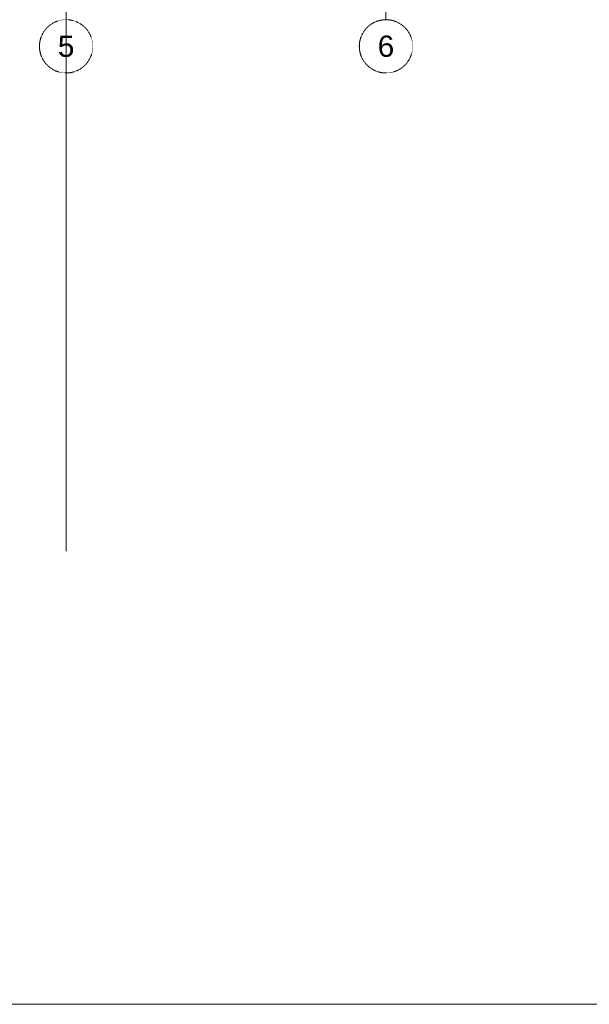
# Model space of a CAD drawing. Header units: millimetres. Extents: x -176817 to 571382, y -58489 to 156123.
# Tile 2 of 256: x -48052 to -32025, y -58489 to -30771. Entities that reach past the tile are written whole.
import ezdxf

# ---------------------------------------------------------------- set-up
doc = ezdxf.new("R2010")
doc.units = ezdxf.units.MM
doc.header["$LTSCALE"] = 0.2
doc.linetypes.add('HIDDEN', pattern=[9.525, 6.35, -3.175])
doc.layers.get('Defpoints').update_dxf_attribs({"lineweight": 13})
for name, color, linetype, lineweight in [('-AAA Podkład', 252, 'Continuous', 13), ('-AAA Wymiar', 1, 'Continuous', 18), ('Prz', 5, 'Continuous', 13)]:
    doc.layers.add(name, color=color, linetype=linetype, lineweight=lineweight)
doc.styles.get("Standard").update_dxf_attribs({"font": 'arial.ttf'})
doc.styles.add('WYMIARY', font='ROMANS.shx', dxfattribs={"width": 0.75, "oblique": 15})
doc.dimstyles.new('1 do 100', dxfattribs={"dimscale": 100, "dimtxt": 2, "dimasz": 2.5, "dimexe": 1.25, "dimexo": 0.625, "dimtad": 1, "dimdec": 0, "dimtxsty": 'WYMIARY', "dimcen": 2.5, "dimclrd": 256, "dimclre": 256, "dimclrt": 2, "dimadec": 0, "dimazin": 0, "dimtfac": 1, "dimtdec": 0, "dimtmove": 0, "dimatfit": 3, "dimfxl": 1.25, "dimlwd": -1, "dimlwe": -1, "dimarcsym": 0})

# ---------------------------------------------------------------- blocks, each defined once
blk = doc.blocks.new('*D8')
at = {"layer": '-AAA Wymiar', "transparency": 16777216}
for p, q in [((-46746, -45734), (-46746, 18984)), ((-46496, 18859), (-37996, 18859)), ((-37746, 18883), (-37746, 18984))]:
    blk.add_line(p, q, dxfattribs=at)
for points in [[(-46496, 18901), (-46496, 18818), (-46746, 18859)], [(-37996, 18901), (-37996, 18818), (-37746, 18859)]]:
    blk.add_solid(points, dxfattribs=at)
at = {"layer": 'Defpoints', "color": 0, "transparency": 16777216}
for p in [(-37746, 18859), (-37746, 18821), (-46746, -45796)]:
    blk.add_point(p, dxfattribs=at)
at = {"layer": '-AAA Wymiar', "color": 2, "transparency": 16777216, "insert": (-42246, 19022), "char_height": 200, "attachment_point": 5, "style": 'WYMIARY'}
blk.add_mtext('9000', dxfattribs=at)
blk = doc.blocks.new('Podkład rev.B')
at = {"layer": '-AAA Podkład', "linetype": 'HIDDEN', "ltscale": 5}
for p, q in [((8350, 2544.3, 0), (8350, -48454.9, 0)), ((17350, 2544.3, 0), (17350, -48454.9, 0))]:
    blk.add_line(p, q, dxfattribs=at)
for centre in [(8350, -49204.9, 0), (17350, -49204.9, 0)]:
    blk.add_circle(centre, 750, dxfattribs=at)
at = {"layer": '-AAA Podkład', "linetype": 'HIDDEN', "ltscale": 5, "char_height": 600, "attachment_point": 5}
for s, insert in [('\\A1;5', (8350, -49204.9, 0)), ('\\A1;6', (17350, -49204.9, 0))]:
    blk.add_mtext(s, dxfattribs=dict(at, insert=insert))

msp = doc.modelspace()

# ---------------------------------------------------------------- linework, layer by layer
at = {"layer": 'Prz'}
msp.add_lwpolyline([(-15998.2722, -58489.4339), (-71598.2722, -58489.4339), (-71598.2722, 22710.5661), (-15998.2722, 22710.5661)], close=True, dxfattribs=at)

# ---------------------------------------------------------------- block references
at = {"layer": '-AAA Wymiar'}
msp.add_blockref('Podkład rev.B', (-55095.7819, 17683.4632, 0), dxfattribs=at)

# ---------------------------------------------------------------- dimensions: what is measured, and where the dimension line sits
dim = msp.add_linear_dim(base=(-37745.7819, 18859.2967), p1=(-46745.7819, -45796.0606), p2=(-37745.7819, 18820.7747), dimstyle='1 do 100', override={"dimtmove": 1}, dxfattribs=at)
dim.commit()
dim.dimension.update_dxf_attribs({"geometry": '*D8', "text_midpoint": (-42245.7819, 19021.7967)})

doc.saveas('drawing.dxf')
